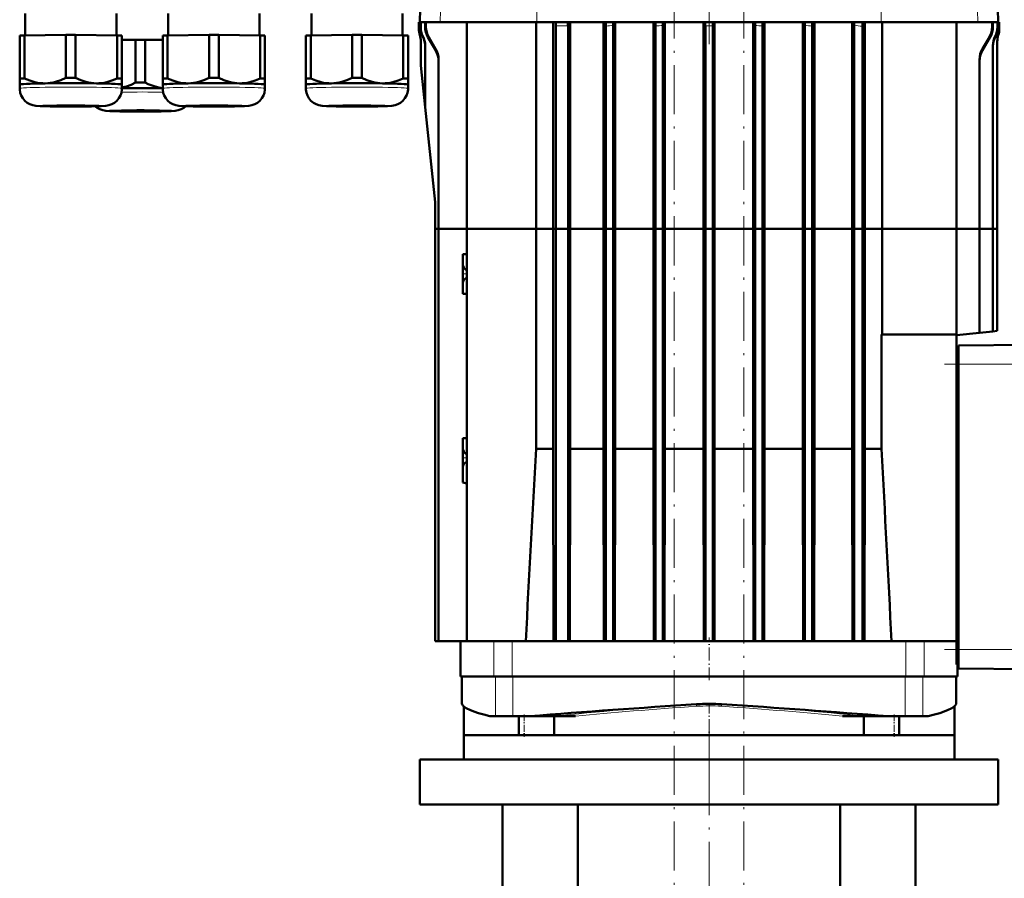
# Model space of a CAD drawing. Extents: x -1438 to 1837, y -1673 to 612.
# Tile 90 of 95: x 1224 to 1465, y 96 to 306. Entities that reach past the tile are written whole.
import ezdxf

# ---------------------------------------------------------------- set-up
doc = ezdxf.new("R2010")
doc.units = 0
doc.linetypes.add('DASHDOT', pattern=[18.5, 12, -3, 0.5, -3])

msp = doc.modelspace()

# ---------------------------------------------------------------- linework, layer by layer
at = {"color": 7, "linetype": 'DASHDOT', "lineweight": 18}
for p, q in [((1384.43, -290.12), (1384.43, 606.28)), ((1401.43, -290.12), (1401.43, 606.28)), ((1392.93, 365.25), (1392.93, 300.48)), ((1450.53, 222.18), (1491.33, 222.18)), ((1450.53, 152.38), (1491.33, 152.38)), ((1392.94, 133.18), (1392.94, 112.78)), ((1392.93, 123.86), (1392.93, 11.25))]:
    msp.add_line(p, q, dxfattribs=at)
at = {"color": 7, "lineweight": 50}
for p, q in [((1323.41, 352.86), (1322.18, 305.9)), ((1462.45, 352.86), (1463.68, 305.9)), ((1225.66, 302.63), (1225.66, 308.02)), ((1247.96, 308.02), (1247.96, 302.63)), ((1260.66, 302.63), (1260.66, 308.02)), ((1282.96, 308.02), (1282.96, 302.63)), ((1295.66, 302.63), (1295.66, 308.02)), ((1317.96, 308.02), (1317.96, 302.63)), ((1322.18, 305.9), (1321.93, 305.9)), ((1321.93, 304.29), (1321.93, 305.9)), ((1321.93, 305.9), (1321.93, 305.9)), ((1321.93, 304.29), (1321.93, 305.9)), ((1322.18, 305.9), (1321.93, 305.9)), ((1322.18, 305.9), (1322.18, 305.88)), ((1322.18, 305.9), (1322.18, 305.9)), ((1322.18, 305.88), (1322.28, 305.88)), ((1322.53, 305.9), (1322.28, 305.89)), ((1322.28, 305.89), (1322.4, 305.89)), ((1322.28, 304.71), (1322.28, 305.89)), ((1322.65, 305.9), (1322.4, 305.89)), ((1322.4, 304.69), (1322.4, 305.89)), ((1322.53, 305.9), (1322.65, 305.9)), ((1322.65, 305.9), (1322.65, 305.88)), ((1322.65, 305.88), (1323.48, 305.88)), ((1323.48, 305.88), (1323.69, 305.88)), ((1323.48, 304.72), (1323.48, 305.88)), ((1323.73, 305.88), (1323.48, 305.88)), ((1323.94, 305.88), (1323.69, 305.88)), ((1323.69, 304.72), (1323.69, 305.88)), ((1323.73, 305.88), (1323.94, 305.88)), ((1323.94, 305.88), (1327.18, 305.88)), ((1323.94, 305.88), (1323.94, 305.88)), ((1327.18, 305.88), (1350.8, 305.88)), ((1333.68, 305.88), (1333.68, 255.28)), ((1350.62, 255.28), (1350.62, 305.88)), ((1350.8, 305.88), (1435.06, 305.88)), ((1354.82, 255.28), (1354.82, 305.88)), ((1358.98, 255.28), (1358.98, 305.88)), ((1367.15, 255.28), (1367.15, 305.88)), ((1369.98, 255.28), (1369.98, 305.88)), ((1379.37, 255.28), (1379.37, 305.88)), ((1379.84, 305.88), (1379.86, 304.95)), ((1382.13, 255.28), (1382.13, 305.88)), ((1391.56, 255.28), (1391.56, 305.88)), ((1394.3, 255.28), (1394.3, 305.88)), ((1403.73, 255.28), (1403.73, 305.88)), ((1406, 304.95), (1406.02, 305.88)), ((1406.49, 255.28), (1406.49, 305.88)), ((1415.88, 255.28), (1415.88, 305.88)), ((1418.7, 255.28), (1418.7, 305.88)), ((1427.9, 255.28), (1427.9, 305.88)), ((1431.07, 255.28), (1431.07, 305.88)), ((1435.06, 305.88), (1458.68, 305.88)), ((1435.29, 255.28), (1435.29, 305.88)), ((1453.43, 305.88), (1453.43, 255.28)), ((1458.68, 305.88), (1461.92, 305.88)), ((1461.92, 305.88), (1461.92, 305.88)), ((1462.13, 305.88), (1461.92, 305.88)), ((1461.92, 305.88), (1462.17, 305.88)), ((1462.13, 305.88), (1462.38, 305.88)), ((1462.17, 305.88), (1462.38, 305.88)), ((1462.17, 305.88), (1462.17, 304.72)), ((1462.38, 305.88), (1463.21, 305.88)), ((1462.38, 305.88), (1462.38, 304.72)), ((1463.21, 305.9), (1463.21, 305.88)), ((1463.32, 305.9), (1463.21, 305.9)), ((1463.21, 305.9), (1463.46, 305.89)), ((1463.32, 305.9), (1463.57, 305.89)), ((1463.46, 305.89), (1463.46, 304.69)), ((1463.46, 305.89), (1463.57, 305.89)), ((1463.57, 305.89), (1463.57, 304.71)), ((1463.57, 305.88), (1463.68, 305.88)), ((1463.68, 305.9), (1463.68, 305.88)), ((1463.68, 305.9), (1463.68, 305.9)), ((1463.68, 305.9), (1463.93, 305.9)), ((1463.68, 305.9), (1463.93, 305.9)), ((1463.93, 305.9), (1463.93, 304.29)), ((1463.93, 305.9), (1463.93, 305.9)), ((1463.93, 305.9), (1463.93, 304.29)), ((1355.43, 255.28), (1355.43, 305.01)), ((1358.43, 255.28), (1358.43, 305.01)), ((1367.69, 255.28), (1367.69, 304.92)), ((1369.49, 305.14), (1369.49, 255.28)), ((1379.86, 255.28), (1379.86, 304.95)), ((1381.66, 255.28), (1381.66, 305.07)), ((1392.03, 255.28), (1392.03, 305.01)), ((1393.83, 255.28), (1393.83, 305.01)), ((1404.2, 255.28), (1404.2, 305.07)), ((1406, 255.28), (1406, 304.95)), ((1416.37, 305.14), (1416.37, 255.28)), ((1418.17, 255.28), (1418.17, 304.92)), ((1428.43, 255.28), (1428.43, 305.22)), ((1430.45, 255.28), (1430.45, 304.91)), ((1224.31, 302.57), (1224.31, 292.07)), ((1225.5, 302.62), (1235.62, 302.78)), ((1225.5, 302.62), (1225.5, 292.12)), ((1235.62, 302.78), (1235.62, 292.27)), ((1238, 302.78), (1248.12, 302.62)), ((1238, 302.78), (1238, 292.27)), ((1248.12, 302.62), (1248.12, 292.12)), ((1249.31, 302.57), (1249.31, 292.07)), ((1249.31, 301.53), (1252.67, 301.58)), ((1252.67, 301.58), (1252.67, 291.07)), ((1255.04, 301.58), (1259.31, 301.51)), ((1255.04, 301.58), (1255.04, 291.07)), ((1259.31, 302.57), (1259.31, 292.07)), ((1260.5, 302.62), (1270.62, 302.78)), ((1260.5, 302.62), (1260.5, 292.12)), ((1270.62, 302.78), (1270.62, 292.27)), ((1273, 302.78), (1283.12, 302.62)), ((1273, 302.78), (1273, 292.27)), ((1283.12, 302.62), (1283.12, 292.12)), ((1284.31, 302.57), (1284.31, 292.07)), ((1294.31, 302.57), (1294.31, 292.07)), ((1295.5, 302.62), (1305.62, 302.78)), ((1295.5, 302.62), (1295.5, 292.12)), ((1305.62, 302.78), (1305.62, 292.27)), ((1308, 302.78), (1318.12, 302.62)), ((1308, 302.78), (1308, 292.27)), ((1318.12, 302.62), (1318.12, 292.12)), ((1319.31, 302.57), (1319.31, 292.07)), ((1322.18, 302.73), (1322.18, 302.73)), ((1322.43, 301.17), (1322.43, 295.33)), ((1326.06, 298.93), (1324.15, 302.22)), ((1326.05, 299.35), (1324.37, 302.22)), ((1461.71, 302.22), (1459.8, 298.93)), ((1461.49, 302.22), (1459.81, 299.35)), ((1463.43, 301.17), (1463.43, 255.28)), ((1463.68, 302.73), (1463.68, 302.73)), ((1323.49, 300.14), (1323.49, 285.2)), ((1462.37, 255.28), (1462.37, 300.14)), ((1326.76, 296.71), (1326.76, 255.28)), ((1459.09, 255.28), (1459.09, 296.71)), ((1323.49, 285.1), (1322.43, 295.23)), ((1224.31, 292.07), (1224.31, 290.61)), ((1249.31, 290.61), (1249.31, 292.07)), ((1259.31, 292.07), (1259.31, 290.61)), ((1284.31, 290.61), (1284.31, 292.07)), ((1294.31, 292.07), (1294.31, 290.61)), ((1319.31, 290.61), (1319.31, 292.07)), ((1224.31, 289.66), (1224.31, 290.61)), ((1249.31, 290.61), (1249.31, 289.66)), ((1249.31, 290.61), (1249.31, 290.61)), ((1249.31, 290.6), (1249.31, 290.61)), ((1259.31, 289.66), (1259.31, 290.61)), ((1284.31, 290.61), (1284.31, 289.66)), ((1284.31, 290.61), (1284.31, 290.61)), ((1284.31, 290.6), (1284.31, 290.61)), ((1294.31, 289.66), (1294.31, 290.61)), ((1319.31, 290.61), (1319.31, 289.66)), ((1319.31, 290.61), (1319.31, 290.61)), ((1319.31, 290.6), (1319.31, 290.61)), ((1325.92, 261.83), (1323.49, 285.09)), ((1325.93, 261.72), (1325.93, 255.28)), ((1325.93, 255.28), (1326.76, 255.28)), ((1325.93, 255.28), (1325.93, 154.48)), ((1325.93, 255.28), (1326.76, 255.28)), ((1326.76, 255.28), (1333.68, 255.28)), ((1326.76, 255.28), (1326.76, 154.48)), ((1326.76, 255.28), (1333.68, 255.28)), ((1333.68, 255.28), (1350.62, 255.28)), ((1333.68, 255.28), (1333.68, 154.48)), ((1333.68, 255.28), (1350.62, 255.28)), ((1350.62, 201.52), (1350.62, 255.28)), ((1354.82, 255.28), (1350.62, 255.28)), ((1354.82, 255.28), (1350.62, 255.28)), ((1354.82, 201.52), (1354.82, 255.28)), ((1354.82, 255.28), (1355.43, 255.28)), ((1354.82, 255.28), (1355.43, 255.28)), ((1358.43, 255.28), (1355.43, 255.28)), ((1355.43, 154.48), (1355.43, 255.28)), ((1358.43, 255.28), (1355.43, 255.28)), ((1358.43, 255.28), (1358.98, 255.28)), ((1358.43, 154.48), (1358.43, 255.28)), ((1358.43, 255.28), (1358.98, 255.28)), ((1367.15, 255.28), (1358.98, 255.28)), ((1358.98, 201.52), (1358.98, 255.28)), ((1367.15, 255.28), (1358.98, 255.28)), ((1367.15, 255.28), (1367.69, 255.28)), ((1367.15, 201.52), (1367.15, 255.28)), ((1367.15, 255.28), (1367.69, 255.28)), ((1367.69, 255.28), (1369.49, 255.28)), ((1367.69, 154.48), (1367.69, 255.28)), ((1367.69, 255.28), (1369.49, 255.28)), ((1369.49, 255.28), (1369.98, 255.28)), ((1369.49, 255.28), (1369.49, 154.48)), ((1369.49, 255.28), (1369.98, 255.28)), ((1379.37, 255.28), (1369.98, 255.28)), ((1369.98, 201.52), (1369.98, 255.28)), ((1379.37, 255.28), (1369.98, 255.28)), ((1379.37, 255.28), (1379.86, 255.28)), ((1379.37, 201.52), (1379.37, 255.28)), ((1379.37, 255.28), (1379.86, 255.28)), ((1379.86, 255.28), (1381.66, 255.28)), ((1379.86, 154.48), (1379.86, 255.28)), ((1379.86, 255.28), (1381.66, 255.28)), ((1381.66, 255.28), (1382.13, 255.28)), ((1381.66, 154.48), (1381.66, 255.28)), ((1381.66, 255.28), (1382.13, 255.28)), ((1391.56, 255.28), (1382.13, 255.28)), ((1382.13, 201.52), (1382.13, 255.28)), ((1391.56, 255.28), (1382.13, 255.28)), ((1391.56, 255.28), (1392.03, 255.28)), ((1391.56, 201.52), (1391.56, 255.28)), ((1391.56, 255.28), (1392.03, 255.28)), ((1392.03, 255.28), (1393.83, 255.28)), ((1392.03, 154.48), (1392.03, 255.28)), ((1392.03, 255.28), (1393.83, 255.28)), ((1393.83, 255.28), (1394.3, 255.28)), ((1393.83, 154.48), (1393.83, 255.28)), ((1393.83, 255.28), (1394.3, 255.28)), ((1403.73, 255.28), (1394.3, 255.28)), ((1394.3, 201.52), (1394.3, 255.28)), ((1403.73, 255.28), (1394.3, 255.28)), ((1403.73, 255.28), (1404.2, 255.28)), ((1403.73, 201.52), (1403.73, 255.28)), ((1403.73, 255.28), (1404.2, 255.28)), ((1404.2, 255.28), (1406, 255.28)), ((1404.2, 154.48), (1404.2, 255.28)), ((1404.2, 255.28), (1406, 255.28)), ((1406, 255.28), (1406.49, 255.28)), ((1406, 154.48), (1406, 255.28)), ((1406, 255.28), (1406.49, 255.28)), ((1415.88, 255.28), (1406.49, 255.28)), ((1406.49, 201.52), (1406.49, 255.28)), ((1415.88, 255.28), (1406.49, 255.28)), ((1415.88, 255.28), (1416.37, 255.28)), ((1415.88, 201.52), (1415.88, 255.28)), ((1415.88, 255.28), (1416.37, 255.28)), ((1416.37, 255.28), (1418.17, 255.28)), ((1416.37, 255.28), (1416.37, 154.48)), ((1416.37, 255.28), (1418.17, 255.28)), ((1418.17, 255.28), (1418.7, 255.28)), ((1418.17, 154.48), (1418.17, 255.28)), ((1418.17, 255.28), (1418.7, 255.28)), ((1427.9, 255.28), (1418.7, 255.28)), ((1418.7, 201.52), (1418.7, 255.28)), ((1427.9, 255.28), (1418.7, 255.28)), ((1427.9, 255.28), (1428.43, 255.28)), ((1427.9, 201.52), (1427.9, 255.28)), ((1427.9, 255.28), (1428.43, 255.28)), ((1428.43, 255.28), (1430.45, 255.28)), ((1428.43, 154.48), (1428.43, 255.28)), ((1428.43, 255.28), (1430.45, 255.28)), ((1430.45, 255.28), (1431.07, 255.28)), ((1430.45, 154.48), (1430.45, 255.28)), ((1430.45, 255.28), (1431.07, 255.28)), ((1435.29, 255.28), (1431.07, 255.28)), ((1431.07, 201.52), (1431.07, 255.28)), ((1435.29, 255.28), (1431.07, 255.28)), ((1435.29, 255.28), (1453.43, 255.28)), ((1435.29, 229.48), (1435.29, 255.28)), ((1435.29, 255.28), (1453.43, 255.28)), ((1453.43, 255.28), (1453.43, 229.48)), ((1453.43, 255.28), (1459.09, 255.28)), ((1453.43, 255.28), (1459.09, 255.28)), ((1459.09, 255.28), (1462.37, 255.28)), ((1459.09, 229.87), (1459.09, 255.28)), ((1459.09, 255.28), (1462.37, 255.28)), ((1462.37, 255.28), (1463.43, 255.28)), ((1462.37, 230.22), (1462.37, 255.28)), ((1462.37, 255.28), (1463.43, 255.28)), ((1463.43, 255.28), (1463.43, 230.33)), ((1333.35, 249.14), (1332.68, 249.13)), ((1332.68, 249.13), (1332.68, 246.58)), ((1333.68, 249.15), (1333.35, 249.14)), ((1332.68, 244.28), (1332.68, 246.58)), ((1332.68, 241.98), (1332.68, 244.28)), ((1333.35, 245.37), (1333.37, 245.35)), ((1332.68, 241.98), (1332.68, 239.43)), ((1333.37, 243.2), (1333.35, 243.18)), ((1333.35, 239.41), (1332.68, 239.43)), ((1333.68, 239.4), (1333.35, 239.41)), ((1435.12, 201.52), (1435.12, 229.48)), ((1453.43, 229.48), (1435.12, 229.48)), ((1453.43, 229.28), (1459.09, 229.87)), ((1453.43, 229.48), (1453.43, 154.48)), ((1459.09, 229.87), (1462.37, 230.22)), ((1462.37, 230.22), (1463.43, 230.33)), ((1453.93, 226.78), (1487.93, 227.17)), ((1453.93, 226.78), (1453.93, 222.18)), ((1453.43, 225.78), (1453.93, 225.78)), ((1453.93, 152.38), (1453.93, 222.18)), ((1332.68, 204.13), (1333.35, 204.14)), ((1332.68, 204.13), (1332.68, 201.58)), ((1333.35, 204.14), (1333.68, 204.15)), ((1332.68, 199.28), (1332.68, 201.58)), ((1333.35, 200.37), (1333.37, 200.35)), ((1350.62, 201.52), (1354.82, 201.52)), ((1354.91, 154.48), (1354.82, 201.52)), ((1358.9, 154.48), (1358.98, 201.52)), ((1367.15, 201.52), (1358.98, 201.52)), ((1367.23, 154.48), (1367.15, 201.52)), ((1369.91, 154.48), (1369.98, 201.52)), ((1369.98, 201.52), (1379.37, 201.52)), ((1379.43, 154.48), (1379.37, 201.52)), ((1382.06, 154.48), (1382.13, 201.52)), ((1382.13, 201.52), (1391.56, 201.52)), ((1391.62, 154.48), (1391.56, 201.52)), ((1394.24, 154.48), (1394.3, 201.52)), ((1394.3, 201.52), (1403.73, 201.52)), ((1403.79, 154.48), (1403.73, 201.52)), ((1406.42, 154.48), (1406.49, 201.52)), ((1406.49, 201.52), (1415.88, 201.52)), ((1415.95, 154.48), (1415.88, 201.52)), ((1418.63, 154.48), (1418.7, 201.52)), ((1418.7, 201.52), (1427.9, 201.52)), ((1427.98, 154.48), (1427.9, 201.52)), ((1430.98, 154.48), (1431.07, 201.52)), ((1431.07, 201.52), (1435.12, 201.52)), ((1332.68, 196.98), (1332.68, 199.28)), ((1333.37, 198.2), (1333.35, 198.18)), ((1332.68, 196.98), (1332.68, 193.28)), ((1332.68, 193.28), (1333.35, 193.1)), ((1333.35, 193.1), (1333.68, 193.01)), ((1325.93, 154.48), (1326.76, 154.48)), ((1326.76, 154.48), (1333.68, 154.48)), ((1332.11, 145.78), (1332.11, 154.48)), ((1337.09, 154.48), (1333.68, 154.48)), ((1340.32, 154.48), (1337.09, 154.48)), ((1344.8, 154.48), (1340.32, 154.48)), ((1355.29, 154.48), (1344.8, 154.48)), ((1355.43, 154.48), (1355.29, 154.48)), ((1358.43, 154.48), (1355.43, 154.48)), ((1358.43, 154.48), (1358.6, 154.48)), ((1367.42, 154.48), (1358.6, 154.48)), ((1367.69, 154.48), (1367.42, 154.48)), ((1367.69, 154.48), (1369.49, 154.48)), ((1369.49, 154.48), (1369.74, 154.48)), ((1379.54, 154.48), (1369.74, 154.48)), ((1379.86, 154.48), (1379.54, 154.48)), ((1381.66, 154.48), (1379.86, 154.48)), ((1381.66, 154.48), (1381.97, 154.48)), ((1391.69, 154.48), (1381.97, 154.48)), ((1392.03, 154.48), (1391.69, 154.48)), ((1392.03, 154.48), (1393.83, 154.48)), ((1393.83, 154.48), (1394.17, 154.48)), ((1403.88, 154.48), (1394.17, 154.48)), ((1404.2, 154.48), (1403.88, 154.48)), ((1406, 154.48), (1404.2, 154.48)), ((1406, 154.48), (1406.32, 154.48)), ((1416.12, 154.48), (1406.32, 154.48)), ((1416.37, 154.48), (1416.12, 154.48)), ((1416.37, 154.48), (1418.17, 154.48)), ((1418.17, 154.48), (1418.43, 154.48)), ((1428.3, 154.48), (1418.43, 154.48)), ((1428.43, 154.48), (1428.3, 154.48)), ((1428.43, 154.48), (1430.45, 154.48)), ((1430.45, 154.48), (1430.6, 154.48)), ((1441.06, 154.48), (1430.6, 154.48)), ((1445.54, 154.48), (1441.06, 154.48)), ((1448.6, 154.48), (1445.54, 154.48)), ((1453.43, 154.48), (1448.6, 154.48)), ((1453.43, 152.78), (1453.43, 154.48)), ((1453.43, 148.78), (1453.43, 152.78)), ((1453.93, 152.38), (1453.93, 147.78)), ((1453.43, 148.78), (1453.93, 148.78)), ((1453.74, 145.78), (1453.74, 148.78)), ((1453.93, 147.78), (1487.93, 147.38)), ((1340.32, 145.78), (1332.11, 145.78)), ((1332.48, 145.78), (1332.48, 139.12)), ((1344.8, 145.78), (1340.32, 145.78)), ((1441.06, 145.78), (1344.8, 145.78)), ((1445.54, 145.78), (1441.06, 145.78)), ((1453.74, 145.78), (1445.54, 145.78)), ((1453.38, 145.78), (1453.38, 139.12)), ((1332.5, 139.07), (1332.48, 139.12)), ((1332.51, 139.02), (1332.5, 139.07)), ((1332.93, 138.48), (1332.93, 131.48)), ((1452.93, 138.48), (1452.93, 131.48)), ((1453.36, 139.07), (1453.34, 139.02)), ((1453.34, 139.02), (1453.36, 139.07)), ((1339.3, 136.08), (1340.66, 136.08)), ((1340.66, 136.08), (1340.66, 136.08)), ((1340.66, 136.08), (1344.94, 136.08)), ((1344.94, 136.08), (1349, 136.08)), ((1346.39, 136.08), (1346.39, 131.48)), ((1349, 136.08), (1355.28, 136.08)), ((1355.06, 136.08), (1355.06, 131.48)), ((1355.28, 136.08), (1355.46, 136.08)), ((1355.46, 136.08), (1355.83, 136.08)), ((1355.83, 136.08), (1357.11, 136.08)), ((1357.11, 136.08), (1360.24, 136.08)), ((1428.75, 136.08), (1425.61, 136.08)), ((1430.02, 136.08), (1428.75, 136.08)), ((1430.4, 136.08), (1430.02, 136.08)), ((1430.58, 136.08), (1430.4, 136.08)), ((1436.86, 136.08), (1430.58, 136.08)), ((1430.79, 136.08), (1430.79, 131.48)), ((1436.86, 136.08), (1440.92, 136.08)), ((1439.47, 136.08), (1439.47, 131.48)), ((1440.92, 136.08), (1445.2, 136.08)), ((1445.2, 136.08), (1446.56, 136.08)), ((1346.39, 131.48), (1332.93, 131.48)), ((1332.94, 125.48), (1332.94, 131.48)), ((1346.4, 131.48), (1452.94, 131.48)), ((1355.06, 131.48), (1354.38, 131.48)), ((1430.79, 131.48), (1355.06, 131.48)), ((1431.49, 131.48), (1430.79, 131.48)), ((1452.93, 131.48), (1439.47, 131.48)), ((1452.94, 131.48), (1452.94, 125.48)), ((1463.69, 125.48), (1322.19, 125.48)), ((1322.19, 114.48), (1322.19, 125.48)), ((1463.69, 125.48), (1463.69, 114.48)), ((1322.19, 114.48), (1463.69, 114.48)), ((1342.43, 55.53), (1342.43, 114.48)), ((1360.86, 62.08), (1360.86, 114.48)), ((1424.99, 114.48), (1424.99, 62.08)), ((1443.43, 55.53), (1443.43, 114.48))]:
    msp.add_line(p, q, dxfattribs=at)
at = {"color": 7, "lineweight": 18}
for p, q in [((1328.37, 352.86), (1327.18, 305.88)), ((1457.48, 352.86), (1458.68, 305.88)), ((1350.95, 330.36), (1350.8, 305.88)), ((1434.91, 330.03), (1435.06, 305.88)), ((1321.93, 304.29), (1321.93, 304.29)), ((1323.48, 304.72), (1323.69, 304.72)), ((1355.43, 305.01), (1358.43, 305.01)), ((1462.17, 304.72), (1462.38, 304.72)), ((1463.93, 304.29), (1463.93, 304.29)), ((1322.88, 302.34), (1322.94, 302.43)), ((1324.15, 302.22), (1324.37, 302.22)), ((1461.49, 302.22), (1461.71, 302.22)), ((1462.98, 302.34), (1462.92, 302.43)), ((1326.06, 298.93), (1326.05, 299.35)), ((1459.8, 298.93), (1459.81, 299.35)), ((1453.43, 221.78), (1453.93, 221.78)), ((1453.93, 222.18), (1487.93, 222.18)), ((1340.32, 145.78), (1340.32, 154.48)), ((1344.8, 145.78), (1344.8, 154.48)), ((1441.06, 145.78), (1441.06, 154.48)), ((1445.54, 145.78), (1445.54, 154.48)), ((1453.43, 152.78), (1453.93, 152.78)), ((1453.93, 152.38), (1487.93, 152.38)), ((1340.66, 145.78), (1340.66, 136.08)), ((1340.66, 145.78), (1340.66, 136.08)), ((1344.94, 145.78), (1344.94, 136.08)), ((1440.92, 145.78), (1440.92, 136.08)), ((1445.2, 145.78), (1445.2, 136.08)), ((1389.85, 139.02), (1389.85, 139.02)), ((1396.01, 139.02), (1396.01, 139.02)), ((1360.24, 136.08), (1360.26, 136.08)), ((1425.59, 136.08), (1425.61, 136.08))]:
    msp.add_line(p, q, dxfattribs=at)
at = {"color": 7, "linetype": 'DASHDOT', "lineweight": 18, "ltscale": 0.118233}
for p, q in [((1333.68, 249.55), (1333.68, 244.82)), ((1333.68, 243.74), (1333.68, 239.01)), ((1333.68, 204.55), (1333.68, 199.82))]:
    msp.add_line(p, q, dxfattribs=at)
at = {"color": 7, "linetype": 'DASHDOT', "lineweight": 18, "ltscale": 0.030017}
for p, q in [((1333.78, 244.28), (1332.58, 244.28)), ((1333.78, 199.28), (1332.58, 199.28))]:
    msp.add_line(p, q, dxfattribs=at)
at = {"color": 7, "linetype": 'DASHDOT', "lineweight": 18, "ltscale": 0.159971}
msp.add_line((1333.68, 198.87), (1333.68, 192.48), dxfattribs=at)
at = {"color": 7, "linetype": 'DASHDOT', "lineweight": 18, "ltscale": 0.261}
msp.add_line((1392.93, 144.91), (1392.93, 155.35), dxfattribs=at)
at = {"color": 7, "linetype": 'DASHDOT', "lineweight": 18, "ltscale": 0.214392}
msp.add_line((1392.93, 139.34), (1392.93, 130.76), dxfattribs=at)
at = {"color": 7, "linetype": 'DASHDOT', "lineweight": 18, "ltscale": 0.138015}
for p, q in [((1347.67, 136.54), (1347.67, 131.02)), ((1438.18, 136.54), (1438.18, 131.02))]:
    msp.add_line(p, q, dxfattribs=at)
at = {"color": 7, "lineweight": 50}
for points in [[(1367.69, 304.92), (1367.68, 305.59), (1367.66, 305.88)], [(1418.17, 304.92), (1418.18, 305.75), (1418.19, 305.88)], [(1430.45, 304.91), (1430.46, 305.74), (1430.47, 305.88)], [(1230.56, 290.9), (1229.94, 290.91), (1229.31, 290.96), (1228.66, 291.06), (1228.02, 291.2), (1226.76, 291.59), (1225.5, 292.12)], [(1235.62, 292.27), (1234.37, 291.7), (1233.11, 291.28), (1232.46, 291.11), (1231.8, 291), (1231.18, 290.93), (1230.56, 290.9)], [(1243.06, 290.9), (1242.44, 290.93), (1241.82, 291), (1241.17, 291.11), (1240.52, 291.28), (1239.26, 291.7), (1238, 292.27)], [(1248.12, 292.12), (1246.87, 291.59), (1245.61, 291.2), (1244.96, 291.06), (1244.31, 290.96), (1243.69, 290.91), (1243.06, 290.9)], [(1265.56, 290.9), (1264.94, 290.91), (1264.31, 290.96), (1263.66, 291.06), (1263.02, 291.2), (1261.76, 291.59), (1260.5, 292.12)], [(1270.62, 292.27), (1269.37, 291.7), (1268.11, 291.28), (1267.46, 291.11), (1266.8, 291), (1266.18, 290.93), (1265.56, 290.9)], [(1278.06, 290.9), (1277.44, 290.93), (1276.82, 291), (1276.17, 291.11), (1275.52, 291.28), (1274.26, 291.7), (1273, 292.27)], [(1283.12, 292.12), (1281.87, 291.59), (1280.61, 291.2), (1279.96, 291.06), (1279.31, 290.96), (1278.69, 290.91), (1278.06, 290.9)], [(1300.56, 290.9), (1299.94, 290.91), (1299.31, 290.96), (1298.66, 291.06), (1298.02, 291.2), (1296.76, 291.59), (1295.5, 292.12)], [(1305.62, 292.27), (1304.37, 291.7), (1303.11, 291.28), (1302.46, 291.11), (1301.8, 291), (1301.18, 290.93), (1300.56, 290.9)], [(1313.06, 290.9), (1312.44, 290.93), (1311.82, 291), (1311.17, 291.11), (1310.52, 291.28), (1309.26, 291.7), (1308, 292.27)], [(1318.12, 292.12), (1316.87, 291.59), (1315.61, 291.2), (1314.96, 291.06), (1314.31, 290.96), (1313.69, 290.91), (1313.06, 290.9)], [(1236.81, 285.21), (1231.74, 285.25), (1229.34, 285.32), (1228.26, 285.4), (1227.5, 285.54), (1226.81, 285.79), (1226.14, 286.17), (1225.56, 286.66), (1225.07, 287.24), (1224.69, 287.9), (1224.44, 288.61), (1224.32, 289.36), (1224.31, 289.66)], [(1236.81, 285.21), (1241.89, 285.25), (1244.28, 285.32), (1245.36, 285.4), (1246.12, 285.54), (1246.82, 285.79), (1247.48, 286.17), (1248.06, 286.66), (1248.55, 287.24), (1248.93, 287.9), (1249.18, 288.61), (1249.3, 289.36), (1249.31, 289.66)], [(1252.67, 291.07), (1251.55, 290.56), (1250.43, 290.16), (1249.31, 289.88)], [(1259.31, 289.74), (1258.36, 289.89), (1257.41, 290.12), (1256.46, 290.44), (1255.75, 290.74), (1255.04, 291.07)], [(1271.81, 285.21), (1266.74, 285.25), (1264.34, 285.32), (1263.26, 285.4), (1262.5, 285.54), (1261.81, 285.79), (1261.14, 286.17), (1260.56, 286.66), (1260.07, 287.24), (1259.69, 287.9), (1259.44, 288.61), (1259.32, 289.36), (1259.31, 289.66)], [(1271.81, 285.21), (1276.89, 285.25), (1279.28, 285.32), (1280.36, 285.4), (1281.12, 285.54), (1281.82, 285.79), (1282.48, 286.17), (1283.06, 286.66), (1283.55, 287.24), (1283.93, 287.9), (1284.18, 288.61), (1284.3, 289.36), (1284.31, 289.66)], [(1306.81, 285.21), (1301.74, 285.25), (1299.34, 285.32), (1298.26, 285.4), (1297.5, 285.54), (1296.81, 285.79), (1296.14, 286.17), (1295.56, 286.66), (1295.07, 287.24), (1294.69, 287.9), (1294.44, 288.61), (1294.32, 289.36), (1294.31, 289.66)], [(1306.81, 285.21), (1311.89, 285.25), (1314.28, 285.32), (1315.36, 285.4), (1316.12, 285.54), (1316.82, 285.79), (1317.48, 286.17), (1318.06, 286.66), (1318.55, 287.24), (1318.93, 287.9), (1319.18, 288.61), (1319.3, 289.36), (1319.31, 289.66)], [(1253.86, 284.01), (1248.77, 284.05), (1246.38, 284.12), (1245.37, 284.2), (1244.63, 284.32), (1243.95, 284.55), (1243.29, 284.9), (1242.8, 285.27)], [(1253.86, 284.01), (1258.95, 284.05), (1261.35, 284.13), (1262.36, 284.2), (1263.11, 284.33), (1263.79, 284.56), (1264.46, 284.92), (1264.95, 285.3)], [(1332.68, 246.58), (1332.74, 246.28), (1332.98, 245.82)], [(1333.37, 245.35), (1333.52, 245.25), (1333.68, 245.21)], [(1333.68, 243.34), (1333.48, 243.28), (1333.37, 243.2)], [(1332.98, 242.74), (1332.82, 242.46), (1332.71, 242.18), (1332.68, 241.98)], [(1332.68, 201.58), (1332.74, 201.28), (1332.98, 200.82)], [(1333.37, 200.35), (1333.52, 200.25), (1333.68, 200.21)], [(1332.98, 197.74), (1332.82, 197.46), (1332.71, 197.18), (1332.68, 196.98)], [(1333.68, 198.34), (1333.48, 198.28), (1333.37, 198.2)]]:
    msp.add_lwpolyline(points, dxfattribs=at)
at = {"color": 7, "lineweight": 18}
for points in [[(1389.9, 138.52), (1389.86, 138.96), (1389.85, 139.01), (1389.85, 139.02), (1389.85, 139.02)], [(1395.95, 138.52), (1396, 138.96), (1396.01, 139.01), (1396.01, 139.02), (1396.01, 139.02)]]:
    msp.add_lwpolyline(points, dxfattribs=at)
at = {"color": 7, "lineweight": 50}
for centre, radius, start, end in [((1341.13, 305.12), 14.3, 359.568, 3.0347), ((1373.8, 305.12), 15.38, 177.1764, 180.4006), ((1392.27, 305.19), 22.78, 178.2689, 180.1301), ((1401.3, 305.15), 19.65, 177.8825, 180.2247), ((1374.78, 305.12), 17.24, 359.6406, 2.5225), ((1411.07, 305.12), 17.24, 177.4775, 180.3595), ((1384.55, 305.15), 19.65, 359.7753, 2.1175), ((1393.59, 305.19), 22.78, 359.8699, 1.7311), ((1398.64, 305.24), 29.79, 359.961, 1.2179), ((1326.93, 304.29), 5, 180.0004, 198.1558), ((1326.93, 304.29), 5, 180, 198.1949), ((1327.29, 304.71), 5, 180.0007, 208.2901), ((1327.39, 304.69), 4.99, 180.0131, 206.9154), ((1328.46, 304.72), 4.98, 180.0071, 210.1115), ((1328.63, 304.72), 4.94, 180.0262, 210.4098), ((1457.22, 304.72), 4.94, 329.5902, 359.9738), ((1457.4, 304.72), 4.98, 329.8885, 359.9929), ((1458.47, 304.69), 4.99, 333.0846, 359.9869), ((1458.57, 304.71), 5, 331.7099, 359.9993), ((1458.93, 304.29), 5, 341.8442, 359.9996), ((1458.93, 304.29), 5, 341.8051, 360), ((1318.42, 299.94), 5.07, 0.0077, 28.2917), ((1318.43, 300.14), 5.06, 359.978, 26.8731), ((1467.43, 300.14), 5.06, 153.1269, 180.022), ((1467.44, 299.94), 5.07, 151.7083, 179.9923), ((1468.43, 301.17), 5, 161.845, 180.0004), ((1321.53, 296.72), 5.23, 359.9221, 30.274), ((1321.5, 296.29), 5.26, 359.9973, 30.072), ((1464.32, 296.72), 5.23, 149.7261, 180.0779), ((1464.35, 296.29), 5.26, 149.928, 180.0027), ((1323.43, 295.33), 1, 180, 185.9645), ((1324.49, 285.2), 1, 180, 185.9645), ((1324.93, 261.72), 1, 0, 5.9645), ((1334.81, 246.95), 2.15, 211.6086, 227.1038), ((1334.77, 241.64), 2.1, 132.6883, 148.6034), ((1334.81, 201.95), 2.15, 211.6086, 227.1038), ((32860.12, -1508.2), 31555.86, 176.89414, 176.979682), ((-35223.67, -1730.56), 36709.67, 2.943425, 3.016951), ((1334.77, 196.64), 2.1, 132.6883, 148.6034), ((1531.65, -2112.39), 2255.88, 93.60396, 94.64418), ((1392.93, 90.24), 48.88, 92.5427, 93.6151), ((1392.92, 90.16), 48.96, 89.9885, 92.5261), ((1392.94, 90.27), 48.85, 87.471, 90.0149), ((1392.93, 90.24), 48.88, 86.3849, 87.4571), ((1254.2, -2112.42), 2255.9, 85.35582, 86.39603), ((1461.29, 136.4), 8.37, 161.0383, 161.3762)]:
    msp.add_arc(centre, radius, start, end, dxfattribs=at)
at = {"color": 7, "lineweight": 18}
for centre, radius, start, end in [((1322.16, 303.68), 1.03, 76.3375, 82.8874), ((1367.27, 315.85), 10.94, 272.1958, 281.7052), ((1377.38, 355.76), 50.87, 272.7918, 274.8238), ((1392.93, 127.57), 177.44, 89.7094, 90.2906), ((1408.48, 355.76), 50.87, 265.1761, 267.2081), ((1418.59, 315.84), 10.93, 258.2912, 267.807), ((1463.7, 303.68), 1.03, 97.1126, 103.6626), ((1392.93, 91.57), 47.55, 92.614, 93.7164), ((1392.93, 92.35), 46.27, 90.0034, 93.7496), ((1392.93, 92.36), 46.27, 86.2507, 89.986), ((1392.93, 91.57), 47.55, 86.2837, 87.3859)]:
    msp.add_arc(centre, radius, start, end, dxfattribs=at)
for centre, major_axis, ratio, start_param, end_param in [((1430.03, 306.33), (2.75, -0.12), 0.515431, 4.114913, 4.887224), ((1236.81, 289.66), (12.5, 0), 0.026177, 1.047198, 3.141593), ((1236.81, 289.66), (12.5, 0), 0.026177, 0, 1.047198), ((1271.81, 289.66), (12.5, 0), 0.026177, 1.047198, 3.141593), ((1271.81, 289.66), (12.5, 0), 0.026177, 0, 1.047198), ((1306.81, 289.66), (12.5, 0), 0.026177, 1.047198, 3.141593), ((1306.81, 289.66), (12.5, 0), 0.026177, 0, 1.047198), ((1253.86, 288.46), (12.5, 0), 0.026177, 1.11074, 1.951397), ((1236.81, 285.42), (8.26, 0), 0.026177, 1.570796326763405, 7.853981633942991), ((1253.86, 284.22), (8.26, 0), 0.026177, 1.570796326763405, 7.853981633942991), ((1271.81, 285.42), (8.26, 0), 0.026177, 1.570796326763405, 7.853981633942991), ((1306.81, 285.42), (8.26, 0), 0.026177, 1.570796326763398, 7.853981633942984), ((1392.83, 135.48), (60.4, 3.75), 0.061557, 1.616444, 2.237976), ((1392.95, 134.97), (60.03, 3.76), 0.06216, 1.617679, 2.14265), ((1392.97, 134.98), (59.94, -3.76), 0.062094, 0.999125, 1.524821), ((1393.02, 135.48), (60.41, -3.75), 0.061561, 0.903614, 1.525096)]:
    msp.add_ellipse(centre, major_axis=major_axis, ratio=ratio, start_param=start_param, end_param=end_param, dxfattribs=at)
at = {"color": 7, "lineweight": 50}
for centre, major_axis, ratio, start_param, end_param in [((1236.81, 302.42), (13.8, 0), 0.026177, 2.531934, 2.704054), ((1236.81, 302.42), (13.8, 0), 0.026177, 1.484737, 1.656856), ((1236.81, 302.42), (13.8, 0), 0.026177, 0.437539, 0.609658), ((1253.86, 301.22), (13.8, 0), 0.026177, 1.484737, 1.656856), ((1271.81, 302.42), (13.8, 0), 0.026177, 2.531934, 2.704054), ((1271.81, 302.42), (13.8, 0), 0.026177, 1.484737, 1.656856), ((1271.81, 302.42), (13.8, 0), 0.026177, 0.437539, 0.609658), ((1306.81, 302.42), (13.8, 0), 0.026177, 2.531934, 2.704054), ((1306.81, 302.42), (13.8, 0), 0.026177, 1.484737, 1.656856), ((1306.81, 302.42), (13.8, 0), 0.026177, 0.437539, 0.609658), ((1317.43, 301.17), (0, -5), 0.999391, 1.570793, 1.887847), ((1236.81, 291.91), (-13.8, 0), 0.026177, 5.673527, 5.845646), ((1236.81, 291.91), (-13.8, 0), 0.026177, 4.626329, 4.798449), ((1236.81, 291.91), (-13.8, 0), 0.026177, 3.579132, 3.751251), ((1271.81, 291.91), (-13.8, 0), 0.026177, 5.673527, 5.845646), ((1271.81, 291.91), (-13.8, 0), 0.026177, 4.626329, 4.798449), ((1271.81, 291.91), (-13.8, 0), 0.026177, 3.579132, 3.751251), ((1306.81, 291.91), (-13.8, 0), 0.026177, 5.673527, 5.845646), ((1306.81, 291.91), (-13.8, 0), 0.026177, 4.626329, 4.798449), ((1306.81, 291.91), (-13.8, 0), 0.026177, 3.579132, 3.751251), ((1236.81, 290.61), (12.5, 0), 0.026177, 0, 3.141593), ((1253.86, 289.41), (12.5, 0), 0.026177, 1.119461, 1.943175), ((1253.86, 290.71), (-13.8, 0), 0.026177, 4.626329, 4.798449), ((1271.81, 290.61), (12.5, 0), 0.026177, 0, 3.141593), ((1306.81, 290.61), (12.5, 0), 0.026177, 0, 3.141593), ((1236.81, 285.42), (3.5, 0), 0.026177, 0, 3.141593), ((1236.81, 285.42), (3.5, 0), 0.026177, 3.141593, 6.283185), ((1253.86, 284.22), (3.5, 0), 0.026177, 0, 3.141593), ((1253.86, 284.22), (3.5, 0), 0.026177, 3.141593, 6.283185), ((1271.81, 285.42), (3.5, 0), 0.026177, 0, 3.141593), ((1271.81, 285.42), (3.5, 0), 0.026177, 3.141593, 6.283185), ((1306.81, 285.42), (3.5, 0), 0.026177, 0, 3.141593), ((1306.81, 285.42), (3.5, 0), 0.026177, 3.141593, 6.283185), ((1477.8, 130.23), (145.32, -9.02), 0.061552, 3.166646, 3.452939), ((1308.14, 130.24), (145.23, 9.01), 0.06157, 5.971746, 6.258123)]:
    msp.add_ellipse(centre, major_axis=major_axis, ratio=ratio, start_param=start_param, end_param=end_param, dxfattribs=at)

doc.saveas('drawing.dxf')
